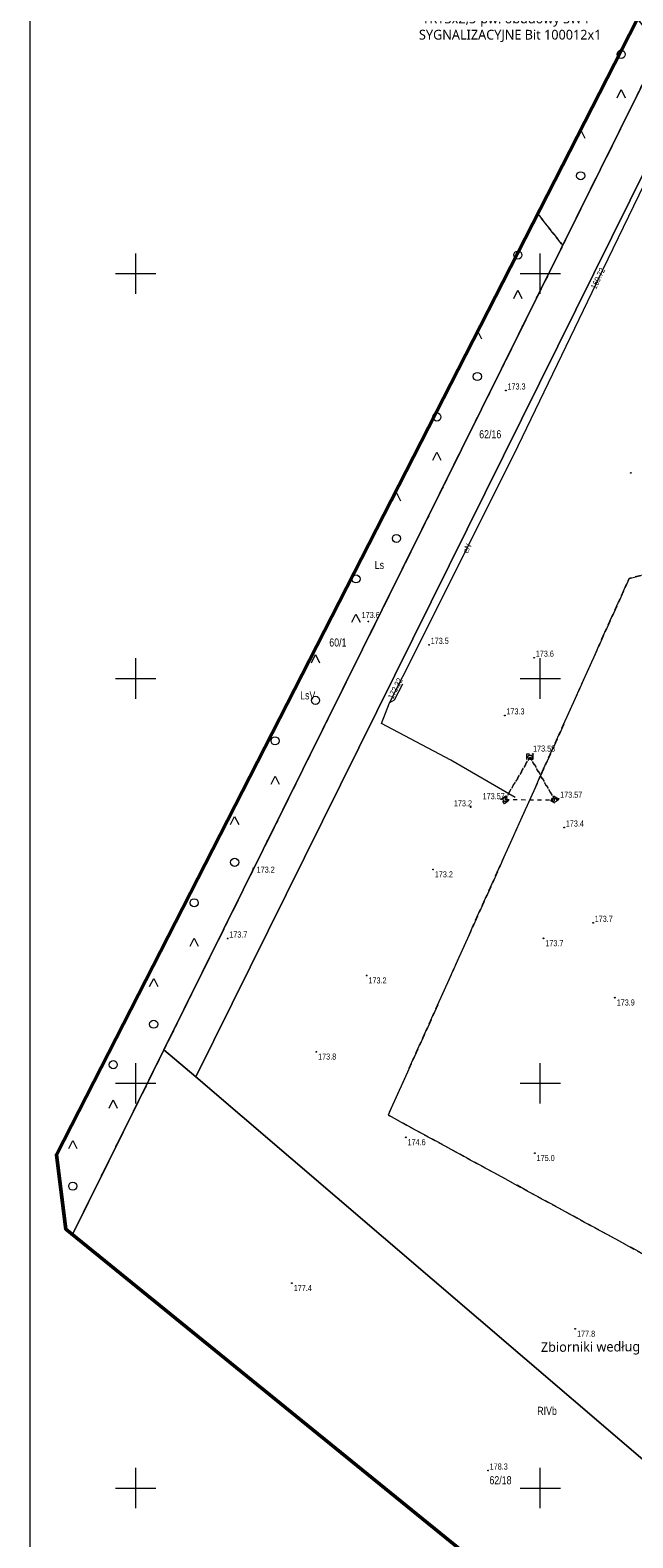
# Model space of a CAD drawing. Header units: metres. Extents: x 8433237 to 8433443, y 6021296 to 6021738.
# Tile 3 of 22: x 8433237 to 8433311, y 6021444 to 6021630. Entities that reach past the tile are written whole.
import ezdxf
from ezdxf import colors
from ezdxf.entities.mleader import LeaderData, LeaderLine
from ezdxf.enums import TextEntityAlignment as Align
from ezdxf.math import Vec2, Vec3

# ---------------------------------------------------------------- set-up
doc = ezdxf.new("R2010")
doc.units = ezdxf.units.M
for name, pattern in [('L_0_03', [1, 0.5, -0.5]), ('L_0_04', [1.5, 1, -0.5]), ('L_0_06', [2, 1.5, -0.5])]:
    doc.linetypes.add(name, pattern=pattern)
doc.layers.get('0').update_dxf_attribs({"linetype": 'CONTINUOUS', "lineweight": 18})
for name, color, linetype, lineweight in [('!ramka', 7, 'CONTINUOUS', 18), ('a_opis', 250, 'CONTINUOUS', 9), ('EGB_DzialkaEwidencyjna', 7, 'CONTINUOUS', 18), ('EGB_KonturKlasyfikacyjny', 96, 'L_0_06', 18), ('EGB_KonturUzytkuGruntowego', 96, 'L_0_03', 18), ('GES_InneUrzadzeniaTowarzyszace', 7, 'CONTINUOUS', 18), ('GES_PrzewodElektroenergetyczny', 1, 'CONTINUOUS', 18), ('GES_Rzedna', 7, 'CONTINUOUS', 18), ('KR_ObiektKarto', 7, 'CONTINUOUS', 18), ('OT_Komunikacja', 7, 'CONTINUOUS', 18), ('OT_Rzedna', 7, 'CONTINUOUS', 18), ('OT_ZagospodarowanieTerenu', 7, 'CONTINUOUS', 18), ('Siatka', 7, 'CONTINUOUS', 18), ('zakres', 52, 'CONTINUOUS', 50)]:
    doc.layers.add(name, color=color, linetype=linetype, lineweight=lineweight)
doc.layers.add('DIM', color=7, linetype='CONTINUOUS')
doc.styles.add('Arial', font='Arial.ttf')
doc.styles.get("Standard").update_dxf_attribs({"font": 'simplex.shx'})

# ---------------------------------------------------------------- blocks, each defined once
blk = doc.blocks.new('SUPP')
at = {"color": 0, "linetype": 'Continuous', "lineweight": 18}
blk.add_circle((0, 0), 0.5, dxfattribs=at)
blk = doc.blocks.new('OTZZ_2')
at = {"color": 0, "linetype": 'Continuous', "lineweight": 18}
blk.add_circle((0, 0), 1, dxfattribs=at)
blk = doc.blocks.new('OTZZ_1')
at = {"color": 0, "linetype": 'Continuous', "lineweight": 18, "flags": 128}
blk.add_lwpolyline([(-1, -0.7), (0, 1.3), (1, -0.7)], dxfattribs=at)
blk = doc.blocks.new('OTRS')
at = {"linetype": 'Continuous', "lineweight": 13}
blk.add_hatch(color=0, dxfattribs=at).paths.add_polyline_path([(0, -0.09, 1), (0, 0.09, 1)])
at = {"color": 0, "linetype": 'Continuous', "lineweight": 13}
blk.add_circle((0, 0), 0.0906, dxfattribs=at)
blk = doc.blocks.new('OTRN')
at = {"linetype": 'Continuous', "lineweight": 13}
blk.add_hatch(color=0, dxfattribs=at).paths.add_polyline_path([(0, -0.09, 1), (0, 0.09, 1)])
at = {"color": 0, "linetype": 'Continuous', "lineweight": 13}
blk.add_circle((0, 0), 0.0906, dxfattribs=at)

msp = doc.modelspace()

# ---------------------------------------------------------------- linework, layer by layer
at = {"layer": '!ramka', "linetype": 'Continuous', "lineweight": 13, "flags": 128}
msp.add_lwpolyline([(8433236.95, 6021737.82), (8433443.33, 6021737.82), (8433443.33, 6021352.48), (8433236.95, 6021352.48)], close=True, dxfattribs=at)
at = {"layer": 'EGB_DzialkaEwidencyjna', "linetype": 'Continuous', "lineweight": 18, "flags": 128}
for points in [[(8433312.01, 6021631.45), (8433314.81, 6021627.77), (8433253.49, 6021504.14), (8433242.23, 6021481.42)], [(8433242.23, 6021481.42), (8433253.49, 6021504.14), (8433257.41, 6021500.79), (8433350.5, 6021421.18), (8433338.96, 6021408.36), (8433336.06, 6021405.14)]]:
    msp.add_lwpolyline(points, dxfattribs=at)
for points in [[(8433318.42, 6021613.92), (8433313.33, 6021613.54), (8433257.41, 6021500.79), (8433253.49, 6021504.14), (8433314.81, 6021627.77), (8433377.65, 6021538.1), (8433374.25, 6021534.26)], [(8433313.33, 6021613.54), (8433318.42, 6021613.92), (8433374.25, 6021534.26), (8433334.95, 6021489.96), (8433348.5, 6021477.47), (8433338.63, 6021466.26), (8433361.38, 6021433.27), (8433350.5, 6021421.18), (8433257.41, 6021500.79)]]:
    msp.add_lwpolyline(points, close=True, dxfattribs=at)
at = {"layer": 'EGB_KonturKlasyfikacyjny', "color": 82, "linetype": 'L_0_06', "lineweight": 18, "flags": 128}
for points in [[(8433312.01, 6021631.45), (8433314.81, 6021627.77), (8433253.49, 6021504.14), (8433242.23, 6021481.42)], [(8433242.23, 6021481.42), (8433253.49, 6021504.14), (8433314.81, 6021627.77), (8433353.39, 6021572.71), (8433348.18, 6021571.45), (8433310.98, 6021562.36), (8433281.2, 6021496.07), (8433314.48, 6021477.93), (8433334.95, 6021489.96), (8433348.5, 6021477.47), (8433338.63, 6021466.26), (8433361.38, 6021433.27), (8433350.5, 6021421.18), (8433346.5, 6021416.73), (8433327.24, 6021412.31)]]:
    msp.add_lwpolyline(points, dxfattribs=at)
msp.add_lwpolyline([(8433310.98, 6021562.36), (8433348.18, 6021571.45), (8433353.39, 6021572.71), (8433377.65, 6021538.1), (8433374.25, 6021534.26), (8433325.5, 6021504.22), (8433328.72, 6021499.36), (8433326.76, 6021497.31), (8433334.95, 6021489.96), (8433314.48, 6021477.93), (8433281.2, 6021496.07)], close=True, dxfattribs=at)
at = {"layer": 'EGB_KonturUzytkuGruntowego', "color": 96, "linetype": 'L_0_03', "lineweight": 18, "flags": 128}
for points in [[(8433312.01, 6021631.45), (8433314.81, 6021627.77), (8433253.49, 6021504.14)], [(8433242.23, 6021481.42), (8433253.49, 6021504.14), (8433314.81, 6021627.77), (8433353.39, 6021572.71), (8433377.65, 6021538.1), (8433374.25, 6021534.26), (8433341.32, 6021497.14), (8433333.61, 6021504.46), (8433328.72, 6021499.36), (8433326.76, 6021497.31), (8433334.95, 6021489.96), (8433348.5, 6021477.47), (8433338.63, 6021466.26), (8433361.38, 6021433.27), (8433350.5, 6021421.18), (8433346.5, 6021416.73), (8433338.96, 6021408.36), (8433336.06, 6021405.14)], [(8433253.49, 6021504.14), (8433242.23, 6021481.42)]]:
    msp.add_lwpolyline(points, dxfattribs=at)
at = {"layer": 'GES_InneUrzadzeniaTowarzyszace', "linetype": 'L_0_03', "lineweight": 18, "flags": 128}
for points in [[(8433298.72, 6021540.29), (8433295.65, 6021535.05)], [(8433295.65, 6021535.05), (8433298.72, 6021540.29)], [(8433298.72, 6021540.29), (8433301.78, 6021534.98)], [(8433298.72, 6021540.29), (8433298.72, 6021540.29)], [(8433301.78, 6021534.98), (8433298.72, 6021540.29)], [(8433295.65, 6021535.05), (8433301.78, 6021534.98)]]:
    msp.add_lwpolyline(points, dxfattribs=at)
at = {"layer": 'GES_PrzewodElektroenergetyczny', "color": 1, "linetype": 'Continuous', "lineweight": 18, "flags": 128}
msp.add_lwpolyline([(8433296.89, 6021535.28), (8433288.94, 6021539.9), (8433280.39, 6021544.44), (8433281.38, 6021546.98), (8433284.6, 6021553.4), (8433297.28, 6021578.74), (8433306.39, 6021597.7), (8433307.73, 6021600.47), (8433316.72, 6021618.98), (8433318.48, 6021619.56), (8433320.33, 6021617.35), (8433320.99, 6021616.44), (8433332.64, 6021600.47), (8433346.5, 6021581.13), (8433346.97, 6021580.44), (8433354.39, 6021569.68), (8433364.14, 6021555.76), (8433364.73, 6021554.92), (8433376.19, 6021538.62), (8433377.36, 6021538.73)], dxfattribs=at)
at = {"layer": 'GES_Rzedna', "linetype": 'Continuous', "lineweight": 13, "flags": 128}
msp.add_lwpolyline([(8433282.95, 6021549.31), (8433281.95, 6021547.3), (8433281.38, 6021546.98)], dxfattribs=at)
at = {"layer": 'OT_Komunikacja', "color": 7, "linetype": 'L_0_04', "lineweight": 18, "flags": 128}
for points in [[(8433298.34, 6021539.98), (8433298.35, 6021540.68), (8433299.08, 6021540.67), (8433299.07, 6021539.97)], [(8433295.16, 6021535.09), (8433295.74, 6021535.52), (8433296.15, 6021534.95), (8433295.58, 6021534.53)], [(8433301.64, 6021535.49), (8433302.25, 6021535.14), (8433301.9, 6021534.55), (8433301.3, 6021534.9)]]:
    msp.add_lwpolyline(points, close=True, dxfattribs=at)
at = {"layer": 'OT_ZagospodarowanieTerenu', "color": 7, "linetype": 'L_0_04', "lineweight": 18, "flags": 128}
for points in [[(8433299.7, 6021607.39), (8433300.5, 6021606.35), (8433302.77, 6021603.49), (8433314.98, 6021628.07), (8433312.37, 6021632.14)], [(8433242.23, 6021481.42), (8433302.77, 6021603.49), (8433300.5, 6021606.35), (8433299.7, 6021607.39)], [(8433241.36, 6021482.13), (8433242.23, 6021481.42)]]:
    msp.add_lwpolyline(points, dxfattribs=at)
at = {"layer": 'Siatka', "linetype": 'Continuous', "lineweight": 18, "flags": 128}
for points in [[(8433250, 6021597.5), (8433250, 6021602.5)], [(8433300, 6021597.5), (8433300, 6021602.5)], [(8433247.5, 6021600), (8433252.5, 6021600)], [(8433297.5, 6021600), (8433302.5, 6021600)], [(8433250, 6021547.5), (8433250, 6021552.5)], [(8433300, 6021547.5), (8433300, 6021552.5)], [(8433247.5, 6021550), (8433252.5, 6021550)], [(8433297.5, 6021550), (8433302.5, 6021550)], [(8433250, 6021497.5), (8433250, 6021502.5)], [(8433300, 6021497.5), (8433300, 6021502.5)], [(8433247.5, 6021500), (8433252.5, 6021500)], [(8433297.5, 6021500), (8433302.5, 6021500)], [(8433250, 6021447.5), (8433250, 6021452.5)], [(8433300, 6021447.5), (8433300, 6021452.5)], [(8433247.5, 6021450), (8433252.5, 6021450)], [(8433297.5, 6021450), (8433302.5, 6021450)]]:
    msp.add_lwpolyline(points, dxfattribs=at)
at = {"layer": 'zakres', "linetype": 'Continuous', "lineweight": 50, "flags": 128}
msp.add_lwpolyline([(8433419.62, 6021522.82), (8433442.36, 6021489.13), (8433352.75, 6021391.57), (8433241.38, 6021481.96), (8433240.2, 6021491.16), (8433311.93, 6021631.29), (8433296.1, 6021651.62), (8433321.76, 6021670.02), (8433343.71, 6021730.5), (8433425.65, 6021684.78), (8433401.32, 6021655.01), (8433378.38, 6021641.74), (8433371.24, 6021630.95), (8433436.67, 6021534.03)], close=True, dxfattribs=at)

# ---------------------------------------------------------------- block references
at = {"layer": 'GES_InneUrzadzeniaTowarzyszace', "linetype": 'Continuous', "xscale": 0.5, "yscale": 0.5, "zscale": 0.5}
for p in [(8433298.72, 6021540.29), (8433298.72, 6021540.29), (8433295.65, 6021535.05), (8433301.78, 6021534.98)]:
    msp.add_blockref('SUPP', p, dxfattribs=at)
at = {"layer": 'KR_ObiektKarto', "linetype": 'Continuous', "xscale": 0.5, "yscale": 0.5, "zscale": 0.5}
for name, p in [('OTZZ_2', (8433309.99, 6021627.08)), ('OTZZ_1', (8433309.99, 6021622.08)), ('OTZZ_1', (8433304.99, 6021617.08)), ('OTZZ_2', (8433304.99, 6021612.08)), ('OTZZ_2', (8433297.22, 6021602.29)), ('OTZZ_1', (8433297.22, 6021597.29)), ('OTZZ_1', (8433292.22, 6021592.29)), ('OTZZ_2', (8433292.22, 6021587.29)), ('OTZZ_2', (8433287.22, 6021582.29)), ('OTZZ_1', (8433287.22, 6021577.29)), ('OTZZ_1', (8433282.22, 6021572.29)), ('OTZZ_2', (8433282.22, 6021567.29)), ('OTZZ_2', (8433277.22, 6021562.29)), ('OTZZ_1', (8433277.22, 6021557.29)), ('OTZZ_1', (8433272.22, 6021552.29)), ('OTZZ_2', (8433272.22, 6021547.29)), ('OTZZ_2', (8433267.22, 6021542.29)), ('OTZZ_1', (8433267.22, 6021537.29)), ('OTZZ_1', (8433262.22, 6021532.29)), ('OTZZ_2', (8433262.22, 6021527.29)), ('OTZZ_2', (8433257.22, 6021522.29)), ('OTZZ_1', (8433257.22, 6021517.29)), ('OTZZ_1', (8433252.22, 6021512.29)), ('OTZZ_2', (8433252.22, 6021507.29)), ('OTZZ_2', (8433247.22, 6021502.29)), ('OTZZ_1', (8433247.22, 6021497.29)), ('OTZZ_1', (8433242.22, 6021492.29)), ('OTZZ_2', (8433242.22, 6021487.29))]:
    msp.add_blockref(name, p, dxfattribs=at)
at = {"layer": 'OT_Rzedna', "linetype": 'Continuous', "xscale": 0.5, "yscale": 0.5, "zscale": 0.5}
for name, p in [('OTRN', (8433295.74, 6021585.56)), ('OTRN', (8433278.75, 6021557.03)), ('OTRN', (8433286.25, 6021554.14)), ('OTRN', (8433299.24, 6021552.56)), ('OTRN', (8433295.61, 6021545.43)), ('OTRS', (8433299.08, 6021540.67)), ('OTRS', (8433295.16, 6021535.09)), ('OTRS', (8433302.25, 6021535.14)), ('OTRN', (8433291.39, 6021534.11)), ('OTRN', (8433302.95, 6021531.58)), ('OTRN', (8433264.56, 6021526.56)), ('OTRN', (8433306.52, 6021519.81)), ('OTRN', (8433261.36, 6021517.87)), ('OTRN', (8433293.54, 6021452.16))]:
    msp.add_blockref(name, p, dxfattribs=at)
at = {"layer": 'OT_Rzedna', "color": 7, "linetype": 'Continuous', "xscale": 0.5, "yscale": 0.5, "zscale": 0.5}
for p in [(8433311.19, 6021575.38), (8433286.74, 6021526.4), (8433300.4, 6021517.9), (8433278.54, 6021513.3), (8433309.21, 6021510.57), (8433272.32, 6021503.89), (8433283.37, 6021493.32), (8433299.31, 6021491.37), (8433269.3, 6021475.3), (8433304.31, 6021469.66)]:
    msp.add_blockref('OTRN', p, dxfattribs=at)

# ---------------------------------------------------------------- texts
at = {"layer": 'EGB_DzialkaEwidencyjna', "color": 7, "style": 'Arial', "width": 0.78}
for s, p in [('62/16', (8433292.45, 6021580.66)), ('60/1', (8433273.92, 6021554.94)), ('62/18', (8433293.71, 6021451.47))]:
    msp.add_text(s, height=1, dxfattribs=at).set_placement(p, align=Align.TOP_LEFT)
at = {"layer": 'EGB_KonturKlasyfikacyjny', "color": 82, "style": 'Arial', "width": 0.78}
for s, p in [('LsV', (8433270.32, 6021548.41)), ('RIVb', (8433299.62, 6021460.04))]:
    msp.add_text(s, height=1, rotation=-360, dxfattribs=at).set_placement(p, align=Align.TOP_LEFT)
at = {"layer": 'EGB_KonturUzytkuGruntowego', "color": 96, "style": 'Arial', "width": 0.78}
msp.add_text('Ls', height=1, dxfattribs=at).set_placement((8433279.54, 6021564.51), align=Align.TOP_LEFT)
at = {"layer": 'GES_PrzewodElektroenergetyczny', "color": 1, "style": 'Arial', "width": 0.78}
msp.add_text('eN', height=0.75, rotation=63.4, dxfattribs=at).set_placement((8433290.94, 6021566.07), align=Align.MIDDLE_CENTER)
at = {"layer": 'GES_Rzedna', "color": 1, "style": 'Arial', "width": 0.78}
msp.add_text('169.72', height=0.75, rotation=64.9, dxfattribs=at).set_placement((8433307.09, 6021597.91), align=Align.BOTTOM_LEFT)
at = {"layer": 'GES_Rzedna', "color": 7, "style": 'Arial', "width": 0.78}
msp.add_text('172.32', height=0.75, rotation=63.5, dxfattribs=at).set_placement((8433282, 6021547.27), align=Align.BOTTOM_LEFT)
at = {"layer": 'OT_Rzedna', "color": 7, "style": 'Arial', "width": 0.78}
for s, p in [('173.3', (8433295.94, 6021585.46)), ('173.6', (8433277.92, 6021557.24)), ('173.5', (8433286.45, 6021554.04)), ('173.6', (8433299.44, 6021552.46)), ('173.3', (8433295.81, 6021545.33)), ('173.58', (8433299.1, 6021540.74)), ('173.57', (8433292.87, 6021534.86)), ('173.57', (8433302.45, 6021535.04)), ('173.2', (8433289.32, 6021533.98)), ('173.4', (8433303.15, 6021531.48)), ('173.2', (8433264.94, 6021525.78)), ('173.7', (8433306.72, 6021519.71)), ('173.7', (8433261.56, 6021517.77)), ('178.3', (8433293.74, 6021452.06))]:
    msp.add_text(s, height=0.75, dxfattribs=at).set_placement(p, align=Align.BOTTOM_LEFT)
for s, p in [('173.2', (8433286.96, 6021526.18)), ('173.7', (8433300.62, 6021517.68)), ('173.2', (8433278.76, 6021513.08)), ('173.9', (8433309.44, 6021510.35)), ('173.8', (8433272.54, 6021503.67)), ('174.6', (8433283.59, 6021493.1)), ('175.0', (8433299.54, 6021491.14)), ('177.4', (8433269.53, 6021475.08)), ('177.8', (8433304.54, 6021469.44))]:
    msp.add_text(s, height=0.75, rotation=-360, dxfattribs=at).set_placement(p, align=Align.TOP_LEFT)

# ---------------------------------------------------------------- leaders
at = {"layer": 'DIM', "color": 1, "linetype": 'ByBlock', "lineweight": 18}
ml = msp.add_multileader_mtext('Standard', dxfattribs=at)
ml.set_content('\\pxql;{\\fTrebuchet MS|b0|i0|c238|p34;YKY 4X10-zas. PG;\\P YKY3x2,5-pw. obudowy SW4\\PSYGNALIZACYJNE Bit 100012x1}')
ml.set_leader_properties()
ml.build(insert=Vec2(0, 0))
ml.multileader.update_dxf_attribs({"text_right_attachment_type": 6, "dogleg_length": 0.36, "arrow_head_size": 0.18})
ctx = ml.context
ctx.base_point, ctx.char_height, ctx.arrow_head_size, ctx.landing_gap_size, ctx.plane_origin = Vec3(8433284.91, 6021633.5), 1.2, 0.18, 0.09, Vec3(8433351.1, 6021645.12)
ctx.right_attachment, ctx.text_align_type = 6, 2
notes = []
notes.append((ctx, [(0, (1, 1, 0), (8433307.79, 6021632.88), (-1, 0), 0.36, [(0, [(8433351.1, 6021645.12)], 0, [])])]))
ctx.mtext.insert, ctx.mtext.flow_direction = Vec3(8433285, 6021634.11), 5
for ctx, leaders in notes:
    for number, flags, end, landing, length, lines in leaders:
        leader = LeaderData()
        leader.index, (leader.has_last_leader_line, leader.has_dogleg_vector, leader.attachment_direction) = number, flags
        leader.last_leader_point, leader.dogleg_vector, leader.dogleg_length = Vec3(end), Vec3(landing), length
        for number, points, colour, breaks in lines:
            line = LeaderLine()
            line.index, line.vertices, line.color, line.breaks = number, Vec3.list(points), colors.encode_raw_color(colour), breaks
            leader.lines.append(line)
        ctx.leaders.append(leader)

# ---------------------------------------------------------------- next in the draw order: leaders
at = {"layer": 'a_opis', "color": 0, "linetype": 'ByBlock', "lineweight": 9}
ml = msp.add_multileader_mtext('Standard', dxfattribs=at)
ml.set_content('{\\fTrebuchet MS|b0|i0|c238|p34;Zbiorniki według odrebnego opracowania}')
ml.set_leader_properties()
ml.build(insert=Vec2(0, 0))
ml.multileader.update_dxf_attribs({"arrow_head_size": 1.5})
ctx = ml.context
ctx.base_point, ctx.char_height, ctx.arrow_head_size, ctx.landing_gap_size, ctx.plane_origin, ctx.plane_x_axis, ctx.plane_y_axis = Vec3(8433307.53, 6021467.29), 1.2, 1.5, 0.5, Vec3(8433331.24, 6021575.13), Vec3(0.99998, 0.006313), Vec3(-0.006313, 0.99998)
ctx.text_align_type, ctx.attachment_type = 2, 2
notes = []
notes.append((ctx, [(0, (1, 1, 0), (8433331.61, 6021467.44), (-0.99998, -0.006313), 0.335, [(0, [(8433381.38, 6021481.78)], 0, [])])]))
ctx.mtext.insert, ctx.mtext.text_direction, ctx.mtext.rotation, ctx.mtext.alignment, ctx.mtext.flow_direction = Vec3(8433330.77, 6021468.21), Vec3(0.99998, 0.006313), 0.006313, 3, 5
ctx.mtext.has_bg_fill, ctx.mtext.bg_color, ctx.mtext.bg_scale_factor, ctx.mtext.bg_transparency, ctx.mtext.use_window_bg_color = 1, -1023410167, 1.5, 0, 1
for ctx, leaders in notes:
    for number, flags, end, landing, length, lines in leaders:
        leader = LeaderData()
        leader.index, (leader.has_last_leader_line, leader.has_dogleg_vector, leader.attachment_direction) = number, flags
        leader.last_leader_point, leader.dogleg_vector, leader.dogleg_length = Vec3(end), Vec3(landing), length
        for number, points, colour, breaks in lines:
            line = LeaderLine()
            line.index, line.vertices, line.color, line.breaks = number, Vec3.list(points), colors.encode_raw_color(colour), breaks
            leader.lines.append(line)
        ctx.leaders.append(leader)

doc.saveas('drawing.dxf')
